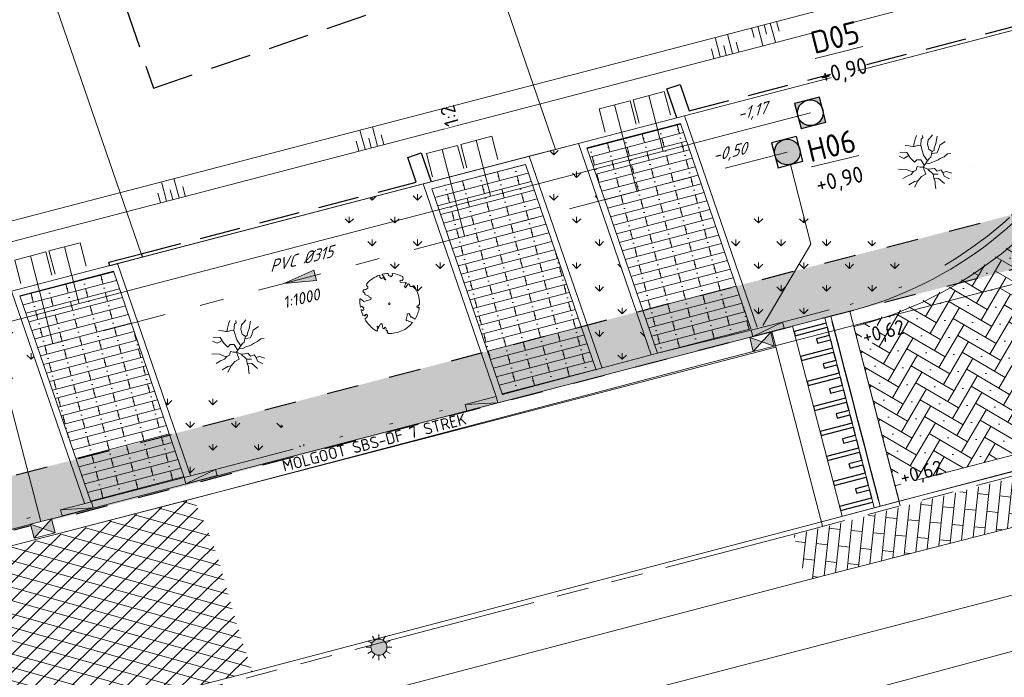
# Model space of a CAD drawing. Header units: metres. Extents: x 264570 to 266133, y 576109 to 577454.
# Tile 57 of 128: x 265513 to 265544, y 576734 to 576754. Entities that reach past the tile are written whole.
import ezdxf
from ezdxf.enums import TextEntityAlignment as Align

# ---------------------------------------------------------------- set-up
doc = ezdxf.new("R2010")
doc.units = ezdxf.units.M
doc.set_wipeout_variables(frame=1)
for name, pattern in [('B-WE-RI-HWA_HUISAANSLUITING_PVC_125-G', [10, 3.25, -0.75, 1.25, -0.75, 1.25, -0.75, 1.25, -0.75]), ('B-WE-RI-HWA_PVC_160-G', [10, 5.5, -4.5]), ('B-WE-RI-HWA_PVC_315-G', [10, 2, -1.125, 0.75, -1.125, 2, -1.125, 0.75, -1.125]), ('B-WE-VH-KANTOPSLUITING_TROTTOIRBAND_[AFMETING1]-G', [10, 5.75, -0.75, 1, -0.75, 1, -0.75]), ('B-WE-VH-KANTOPSLUITING_TROTTOIRBAND_RWS_[AFMETINGEN1]-G', [10, 2.5, -1.5, 0, -1.5, 0, -1.5, 0, -1.5, 0, -1.5]), ('DASHED', [19.05, 12.7, -6.35]), ('NLCS-HIDDEN', [4, 2, -2])]:
    doc.linetypes.add(name, pattern=pattern)
for name, color, linetype, lineweight in [('B-OI-RI-HWA_KOLK-S', 252, 'Continuous', 9), ('B-WE-GR-BOOM-S', 252, 'Continuous', 15), ('B-WE-GR-GRAS_BERMKRUIDENMENGSEL-A', 252, 'Continuous', 18), ('B-WE-GR-STRUIK-S', 252, 'Continuous', 18), ('B-WE-GW-TALUDARCERING_KORT-G', 252, 'Continuous', 15), ('B-WE-GW-TALUDARCERING_LANG-G', 252, 'Continuous', 15), ('B-WE-KG-GRENS_KADASTRAAL-G', 252, 'KG-KADASTRAAL', 18), ('B-WE-KL-ET_LS_OV_LICHTMAST-S', 252, 'Continuous', 15), ('B-WE-KL-TRACE-A', 252, 'Continuous', 13), ('B-WE-KL-TRACE-GD', 252, 'NLCS-HIDDEN', 25), ('B-WE-OG-TOPOGRAFIE-G', 252, 'Continuous', 15), ('B-WE-RI-DRAINAGE_AFDEKKAP-G', 252, 'Continuous', 18), ('B-WE-RI-DWA_HUISAANSLUITING_PVC_125-G', 252, 'B-WE-RI-DWA_HUISAANSLUITING_PVC_125-G', 18), ('B-WE-RI-DWA_PVC_250-G', 252, 'B-WE-RI-DWA_PVC_250-G', 18), ('B-WE-RI-HWA_HUISAANSLUITING_PVC_125-G', 252, 'B-WE-RI-HWA_HUISAANSLUITING_PVC_125-G', 18), ('B-WE-RI-HWA_PVC_160-G', 252, 'B-WE-RI-HWA_PVC_160-G', 18), ('B-WE-RI-HWA_PVC_315-G', 252, 'B-WE-RI-HWA_PVC_315-G', 18), ('B-WE-RI-HWA_RIOOLPUT_INSPECTIEPUT-G', 252, 'Continuous', 18), ('B-WE-RI-VWA_RIOOLPUT_INSPECTIEPUT-S', 252, 'Continuous', 13), ('B-WE-VH-KANTOPSLUITING_ELEMENT_VERLOOPBAND_11-22x25_19-22x16-G', 252, 'Continuous', 18), ('B-WE-VH-KANTOPSLUITING_INRITVERLOOPBAND_19-22X16-G', 252, 'B-WE-VH-KANTOPSLUITING_GAZONBAND_[AFMETINGEN1]-G', 18), ('B-WE-VH-KANTOPSLUITING_OPSLUITBAND_10X20-G', 252, 'B-WE-VH-KANTOPSLUITING_TALUDBAND-G', 18), ('B-WE-VH-KANTOPSLUITING_TROTTOIRBAND_[AFMETINGEN1]-G', 252, 'B-WE-VH-KANTOPSLUITING_TROTTOIRBAND_[AFMETING1]-G', 18), ('B-WE-VH-KANTOPSLUITING_TROTTOIRBAND_RWS_11-22X25-G', 252, 'B-WE-VH-KANTOPSLUITING_TROTTOIRBAND_RWS_[AFMETINGEN1]-G', 18), ('B-WE-VH-STRAATBAKSTEEN_DF_KEPER_ELZAS-A', 252, 'Continuous', 13), ('B-WE-VH-VERHARDING_ASFALT-A', 252, 'Continuous', 18), ('B-WE-VH-VERHARDING_BETONSTRAATSTEEN_DIKFORMAAT_HALF-A', 252, 'Continuous', 13), ('B-WE-VH-VERHARDING_STRAATBAKSTEEN_DIKFORMAAT_HALF-A', 252, 'Continuous', 13), ('B-XX-AL-BLAD-1A_5-5-PUTNUMMER-T35-500', 252, 'Continuous', 9), ('B-XX-AL-HOOGTELABEL-T18', 252, 'Continuous', 18), ('B-XX-AL-T25', 252, 'Continuous', 9), ('B-XX-RI-T25-200', 252, 'Continuous', 13), ('T-WE-GR-TOEKOMSTIG-G', 3, 'DASHED', 25)]:
    doc.layers.add(name, color=color, linetype=linetype, lineweight=lineweight)
doc.layers.add('X-XX-RI-T18-200', color=7, linetype='Continuous', lineweight=18, true_color=0x656565)
doc.styles.add('NLCS-ISO', font='NLCS-ISO.ttf')
doc.styles.add('NLCS-ISO Standaard', font='NLCS-ISO.ttf')
doc.styles.add('NLCS-ISO-ANNOTATIVE-T18', font='NLCS-ISO.ttf', dxfattribs={"oblique": 30, "height": 1.8})
doc.styles.add('NLCS-ISO-ANNOTATIVE-T25 BESTAAND', font='NLCS-ISO.ttf', dxfattribs={"height": 2.5})
doc.styles.add('NLCS-ISO-ANNOTATIVE-T25-BOB', font='NLCS-ISO.ttf', dxfattribs={"oblique": 30, "height": 2.5})
doc.styles.add('NLCS-ISO-ANNOTATIVE-T35', font='NLCS-ISO.ttf', dxfattribs={"height": 3.5})
doc.styles.add('NLCS-ISO-M250-T18', font='NLCS-ISO.ttf', dxfattribs={"height": 0.45})
doc.styles.get("Standard").update_dxf_attribs({"font": 'arial.ttf'})
doc.linetypes.add('B-WE-RI-DWA_HUISAANSLUITING_PVC_125-G', pattern='A,5.375,-1.75,["o",Standard,S=1,R=0,X=-0.35,Y=-0.35],-1.75,1.125', length=10)
doc.linetypes.add('B-WE-RI-DWA_PVC_250-G', pattern='A,6,-5.5,["O   O   O",NLCS-ISO,S=0.5,R=0,X=-2.5,Y=-0.2],-3.5,5', length=20)
doc.linetypes.add('B-WE-VH-KANTOPSLUITING_GAZONBAND_[AFMETINGEN1]-G', pattern='A,4,-3,[160,NLCS.shx,S=0.25,R=0,X=0,Y=0],-3', length=10)
doc.linetypes.add('B-WE-VH-KANTOPSLUITING_TALUDBAND-G', pattern='A,5,-2.5,[4,NLCS.shx,S=0.5,R=0,X=0,Y=0],-2.5', length=10)
doc.linetypes.add('KG-KADASTRAAL', pattern='A,5.5,-2,["K",Standard,S=1.8,R=0,X=0,Y=-0.9],-2,5.5,-2,[5,NLCS.shx,S=0.75,R=0,X=0,Y=0],-2', length=19)
pattern_1 = [(90, (214669.0599, 555914.2474), (-0.707106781, 0.707106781), [0.1875, -1.226713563]), (45, (214669.0599, 555914.2474), (-0.707106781, 0.707106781), [0.1875, -0.8125]), (135, (214669.0599, 555914.2474), (-0.707106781, -0.707106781), [0.1875, -0.8125])]

# ---------------------------------------------------------------- blocks, each defined once
blk = doc.blocks.new('BOOM-S')
blk.add_lwpolyline([(0.4, 4.34), (0.41, 4.35), (0.41, 4.36), (0.42, 4.37), (0.43, 4.38), (0.44, 4.38), (0.44, 4.39), (0.45, 4.4), (0.46, 4.41), (0.46, 4.42), (0.47, 4.43), (0.47, 4.44), (0.48, 4.46), (0.48, 4.48), (0.47, 4.5), (0.47, 4.53), (0.44, 4.64, -0.52938), (0.49, 4.7, -0.087139), (2.05, 4.26, -0.372341), (2.11, 4.12), (2.17, 3.8), (2.01, 3.64), (1.84, 3.67), (1.63, 3.52), (1.71, 3.32), (1.92, 3.25), (2.5, 3.38), (2.64, 3.31), (2.63, 3.18), (2.5, 3.1), (2.38, 2.71), (2.53, 2.46), (2.92, 3.09, -0.504641), (3.14, 2.89, 0.331948), (3.27, 2.69, 0.282008), (3.68, 2.77), (3.65, 2.75, -0.512156), (3.84, 2.75, -0.16076), (4.7, -0.05), (4.59, -0.16), (4.59, -0.27), (4.48, -0.29), (4.5, -0.4), (4.33, -0.35), (4.28, -0.48), (4.48, -0.61), (4.55, -0.66), (4.66, -0.55, -0.106371), (4, -2.41), (3.42, -2.03), (3.31, -2.1), (3.24, -1.79), (3.03, -1.54), (2.79, -1.55), (2.79, -1.83), (2.61, -2.47), (2.64, -2.59), (2.77, -2.61), (3.62, -2.93, -0.236298), (-0.21, -4.62, 0.159625), (-0.32, -4.4, 0.350802), (-0.29, -4.17, -0.504641), (-0.55, -4.05), (-0.49, -3.84), (-0.6, -3.65), (-0.74, -3.67), (-0.76, -3.82), (-0.87, -3.88), (-1, -3.79), (-1.11, -3.2), (-1.19, -3.12), (-1.4, -3.13), (-1.46, -3.38), (-1.55, -3.41), (-1.63, -3.62), (-1.85, -3.5, 0.733583), (-1.77, -3.66, -0.861625), (-1.72, -3.81, 0.279978), (-1.88, -4.05), (-1.88, -4.06, -0.827056), (-2.04, -4.23, -0.116774), (-3.83, -2.36), (-3.79, -2.35), (-3.76, -2.34), (-3.74, -2.33), (-3.72, -2.32), (-3.71, -2.31), (-3.7, -2.3), (-3.69, -2.29), (-3.47, -2.01), (-3.47, -2), (-3.47, -1.99), (-3.46, -1.99), (-3.46, -1.98), (-3.46, -1.97), (-3.45, -1.96), (-3.45, -1.95), (-3.44, -1.94), (-3.44, -1.92), (-3.43, -1.91), (-3.42, -1.9), (-3.42, -1.88), (-3.41, -1.87), (-3.4, -1.85), (-3.39, -1.84), (-3.39, -1.82), (-3.38, -1.81), (-3.38, -1.79), (-3.38, -1.78), (-3.38, -1.77), (-3.38, -1.76), (-3.38, -1.75), (-3.38, -1.74), (-3.39, -1.73), (-3.4, -1.73), (-3.4, -1.72), (-3.41, -1.72), (-3.42, -1.72), (-3.43, -1.72), (-3.44, -1.72), (-3.45, -1.72), (-3.46, -1.71), (-3.47, -1.71), (-3.48, -1.71), (-3.49, -1.7), (-3.5, -1.69), (-3.52, -1.68), (-3.53, -1.67), (-3.54, -1.67), (-3.55, -1.66), (-3.56, -1.65), (-3.58, -1.64), (-3.59, -1.62), (-3.6, -1.61), (-3.83, -1.87), (-3.84, -1.86), (-3.85, -1.84), (-3.86, -1.83), (-3.87, -1.81), (-3.88, -1.8), (-3.89, -1.79), (-3.91, -1.78), (-3.94, -1.77), (-3.98, -1.78), (-4.04, -1.79), (-4.11, -1.81, -0.040997), (-4.42, -0.95), (-4.26, -0.97), (-4.11, -1.07), (-4.04, -1), (-3.95, -0.85), (-4.03, -0.72), (-3.99, -0.52), (-4.17, -0.51), (-4.29, -0.39), (-4.51, -0.53, -0.05814), (-4.6, 0.76), (-4.47, 0.74), (-3.96, 0.34), (-3.74, 0.41), (-2.88, 0.64), (-2.81, 0.92), (-3.14, 1.05), (-3.19, 1.16), (-3.8, 1.46), (-3.81, 1.63), (-4.02, 1.8), (-4.1, 1.97), (-3.96, 2.19), (-3.65, 2.24), (-3.36, 2.43), (-3.36, 2.62), (-3.54, 2.83), (-3.49, 2.92), (-3.56, 3.05, -0.13428), (-1.53, 4.46, -0.541727), (-1.47, 4.41), (-1.48, 4.28), (-1.48, 4.21), (-1.47, 4.16), (-1.46, 4.12), (-1.44, 4.09), (-1.42, 4.07), (-1.39, 4.05), (-1.37, 4.03), (-1.35, 4.02), (-1.33, 4), (-1.32, 3.99), (-1.3, 3.97), (-1.29, 3.96), (-1.27, 3.95), (-1.26, 3.94), (-1.24, 3.94), (-1.23, 3.94), (-1.21, 3.94), (-1.19, 3.95), (-1.17, 3.96), (-1.15, 3.97), (-1.14, 3.98), (-1.12, 3.99), (-1.1, 4), (-1.08, 4), (-1.06, 4.01), (-1.04, 4.01), (-1.02, 4.01), (-1, 4.02), (-0.98, 4.02), (-0.97, 4.02), (-0.95, 4.03), (-0.94, 4.04), (-0.92, 4.05), (-0.91, 4.06), (-0.9, 4.08), (-0.89, 3.99), (-0.87, 3.96), (-0.77, 3.8), (-0.56, 3.68), (-0.85, 4.16), (-0.85, 4.17), (-0.85, 4.18), (-0.84, 4.2), (-0.84, 4.21), (-0.85, 4.23), (-0.85, 4.24), (-0.86, 4.25), (-0.88, 4.27), (-0.9, 4.28), (-0.92, 4.3), (-0.94, 4.32), (-0.97, 4.35), (-1, 4.38), (-1.03, 4.42), (-1.11, 4.52, -0.543104), (-1.08, 4.59, -0.046766), (-0.22, 4.72, -0.385168), (-0.17, 4.68), (-0.14, 4.5), (-0.13, 4.45), (-0.11, 4.41), (-0.1, 4.38), (-0.08, 4.37), (-0.06, 4.36), (-0.04, 4.36), (-0.03, 4.36), (-0.01, 4.36), (0.01, 4.35), (0.02, 4.35), (0.04, 4.34), (0.06, 4.34), (0.07, 4.33), (0.09, 4.32), (0.1, 4.32), (0.11, 4.31), (0.13, 4.3), (0.14, 4.3), (0.15, 4.29), (0.17, 4.28), (0.18, 4.28), (0.19, 4.27), (0.19, 4.26), (0.2, 4.25), (0.21, 4.24), (0.21, 4.23), (0.22, 4.23), (0.22, 4.22), (0.23, 4.21), (0.23, 4.21), (0.24, 4.2), (0.25, 4.2), (0.26, 4.2), (0.27, 4.21), (0.28, 4.21), (0.29, 4.22), (0.3, 4.22), (0.31, 4.23), (0.32, 4.24), (0.33, 4.26), (0.34, 4.27), (0.35, 4.28), (0.36, 4.3), (0.37, 4.31), (0.38, 4.32), (0.39, 4.33)], format="xyb", close=True)
blk.add_circle((0, 0), 0.138)
blk = doc.blocks.new('N-SKL-ET_LS_OV_LICHTMAST_TYPE6-SO')
h = blk.add_hatch(color=255)
h.dxf.hatch_style = 1
h.paths.add_polyline_path([(-1.25, 0, 1), (1.25, 0, 1)])
at = {"flags": 128}
for points in [[(-0.62, 1.08), (-1, 1.73)], [(0, 1.25), (0, 2)], [(0.62, 1.08), (1, 1.73)], [(-1.25, 0), (-2, 0)], [(-1.08, 0.62), (-1.73, 1)], [(1.08, 0.62), (1.73, 1)], [(2, 0), (1.25, 0)], [(-1.73, -1), (-1.08, -0.62)], [(-1, -1.73), (-0.62, -1.08)], [(0, -2), (0, -1.25)], [(1, -1.73), (0.62, -1.08)], [(1.73, -1), (1.08, -0.62)]]:
    blk.add_lwpolyline(points, dxfattribs=at)
blk.add_circle((0, 0), 1.25)
at = {"lineweight": 30, "flags": 104}
blk.add_attdef('01', text='', height=1.8, dxfattribs=at).set_placement((2.71, 1.09), align=Align.TOP_LEFT)
blk = doc.blocks.new('N-SRI-PUT_HWA-SO')
h = blk.add_hatch(color=256)
h.dxf.hatch_style = 1
h.paths.add_polyline_path([(-2, 0, 1), (2, 0, 1)])
at = {"lineweight": -3, "flags": 128}
blk.add_lwpolyline([(-2, -2), (2, -2), (2, 2), (-2, 2)], close=True, dxfattribs=at)
at = {"lineweight": -3}
blk.add_circle((0, 0), 2, dxfattribs=at)
blk = doc.blocks.new('N-SRI-PUT_SWA-SO')
h = blk.add_hatch(color=256)
h.paths.add_polyline_path([(-2, 2), (0, 2, 0.41155), (-2, 0.02)])
h.paths.add_polyline_path([(-2, -0.02, 0.408866), (-0.02, -2), (-2, -2)])
h.paths.add_polyline_path([(2, -0.02), (2, -2), (0.02, -2, 0.408866)])
h = blk.add_hatch(color=256)
h.paths.add_polyline_path([(0, 2, -0.41155), (2, 0.02), (2, 2)])
h.paths.add_polyline_path([(2, -0.02, -0.408866), (0.02, -2), (2, -2)])
h.paths.add_polyline_path([(-0.02, -2, -0.408866), (-2, -0.02), (-2, -2)])
at = {"flags": 128}
blk.add_lwpolyline([(-2, 2), (2, 2), (2, -2), (-2, -2)], close=True, dxfattribs=at)
at = {"lineweight": -3, "flags": 128}
blk.add_lwpolyline([(2, -2), (2, 2), (-2, 2), (-2, -2)], close=True, dxfattribs=at)
at = {"lineweight": -3}
blk.add_circle((0, 0), 2, dxfattribs=at)
blk = doc.blocks.new('*U43')
at = {"ltscale": 0.5}
blk.add_hatch(color=256, dxfattribs=at).paths.add_polyline_path([(-3.33, 0), (1.67, 0.83), (1.67, -0.83)])
blk.add_lwpolyline([(-3.33, 0), (1.67, 0.83), (1.67, -0.83)], close=True)
blk = doc.blocks.new('*U37')
for p, q in [((0.5, 0), (0, 0.1)), ((0, 0), (0, 0.1)), ((0, 0.1), (0.5, 0.1)), ((0.5, 0), (0, 0)), ((0.5, 0.1), (0.5, 0))]:
    blk.add_line(p, q)
blk = doc.blocks.new('*U38')
for p, q in [((-0.5, 0), (0, 0.1)), ((0, 0.1), (-0.5, 0.1)), ((-0.5, 0.1), (-0.5, 0)), ((-0.5, 0), (0, 0)), ((0, 0), (0, 0.1))]:
    blk.add_line(p, q)
blk = doc.blocks.new('STRUIK')
for p, q in [((-1.91, 2.66), (-1.76, 3.22)), ((-1.76, 3.22), (-1.64, 3.83)), ((-1.64, 3.83), (-1.4, 4.39)), ((-0.77, 2.86), (-0.7, 3.84)), ((-0.7, 3.84), (-0.45, 4.05)), ((-0.45, 4.05), (-0.5, 4.42)), ((0.27, 3.05), (0.38, 3.72)), ((0.38, 3.72), (0.7, 4.06)), ((0.7, 4.06), (1.09, 4.53)), ((1.6, 3.15), (1.34, 2.42)), ((1.6, 3.15), (1.79, 4.31)), ((3.03, 3.49), (2.22, 2.9)), ((-2.92, 1.75), (-4.01, 1.83)), ((-2.58, 2.82), (-3.17, 2.86)), ((-2.34, 0.88), (-2.92, 1.75)), ((-1.91, 2.66), (-2.58, 2.82)), ((-1.11, 2.93), (-1.91, 2.66)), ((-1.11, 2.93), (-0.77, 2.86)), ((-0.32, 1.38), (-0.77, 2.86)), ((0.48, 2.3), (0.27, 3.05)), ((1.03, 1.9), (0.48, 2.3)), ((1.03, 1.9), (0.86, 1.36)), ((1.37, 1.66), (0.93, 1.58)), ((1.3, 2.07), (1.03, 1.9)), ((1.34, 2.42), (1.3, 2.07)), ((1.76, 1.72), (1.37, 1.66)), ((1.98, 2.18), (1.76, 1.72)), ((2.22, 2.9), (1.98, 2.18)), ((3.38, 1.56), (2.9, 1.12)), ((3.94, 1.6), (3.38, 1.56)), ((-3.38, 0.86), (-4.13, 1.18)), ((-2.63, 1.31), (-3.38, 0.86)), ((-1.75, 0.28), (-2.34, 0.88)), ((-1.39, 0.65), (-1.75, 0.28)), ((-0.74, 0.65), (-1.39, 0.65)), ((-0.19, -0.25), (-0.74, 0.65)), ((-0.38, -0.51), (0, 0)), ((0.31, 0.49), (-0.32, 1.38)), ((0.08, 0.22), (0, 0)), ((0.59, 0.05), (0, 0)), ((0.31, 0.49), (0.08, 0.22)), ((0.53, 0.85), (0.31, 0.49)), ((0.81, 1.06), (0.53, 0.85)), ((1.05, 0.29), (0.59, 0.05)), ((0.86, 1.36), (0.81, 1.06)), ((1.6, 0.45), (1.05, 0.29)), ((1.94, 0.64), (1.6, 0.45)), ((2.28, 0.83), (1.94, 0.64)), ((2.56, 0.98), (2.28, 0.83)), ((2.9, 1.12), (2.56, 0.98)), ((-3.02, -0.85), (-4.2, -0.8)), ((-2.29, -1.14), (-3.02, -0.85)), ((-1.88, -1.2), (-2.29, -1.14)), ((-1.88, -1.2), (-2.25, -1.63)), ((-1.48, -0.98), (-1.88, -1.2)), ((-1.31, -0.41), (-1.48, -0.98)), ((-0.85, -0.52), (-1.31, -0.41)), ((-0.38, -0.51), (-0.85, -0.52)), ((-0.38, -0.51), (0.36, -0.82)), ((-0.38, -0.51), (0.05, -1.59)), ((0.36, -0.82), (0.87, -0.77)), ((0.36, -0.82), (1.15, -1.59)), ((0.87, -0.77), (1.36, -0.7)), ((1.36, -0.7), (1.78, -1.14)), ((1.78, -1.14), (2.37, -0.92)), ((2.37, -0.92), (2.69, -1.34)), ((2.69, -1.34), (3.22, -1.19)), ((2.69, -1.34), (2.86, -1.9)), ((3.22, -1.19), (4.05, -1.43)), ((-2.87, -1.89), (-3.54, -2.27)), ((-2.25, -1.63), (-2.87, -1.89)), ((-1.74, -2.76), (-2.63, -3.28)), ((-1.19, -2.66), (-1.74, -2.76)), ((-1.19, -2.66), (-1.74, -3.65)), ((-0.63, -1.97), (-1.19, -2.66)), ((0.05, -1.59), (-0.63, -1.97)), ((1.15, -1.59), (1.26, -2.22)), ((1.15, -1.59), (1.95, -1.62)), ((1.26, -2.22), (2, -2.29)), ((1.26, -2.22), (1.49, -2.8)), ((1.49, -2.8), (1.46, -3.18)), ((2, -2.29), (2.91, -3.04)), ((2.86, -1.9), (3.7, -2.33)), ((1.46, -3.18), (1.58, -3.89))]:
    blk.add_line(p, q)
at = {"lineweight": 30, "flags": 104}
blk.add_attdef('01', text='', height=1.8, dxfattribs=at).set_placement((3.6, 4.56), align=Align.TOP_LEFT)
blk = doc.blocks.new('*U42')
blk.add_wipeout([(-1.125, 0.75), (1.125, 0.75), (1.125, -0.75), (-1.125, -0.75)])
h = blk.add_hatch(color=256)
h.dxf.hatch_style = 1
h.paths.add_polyline_path([(0, 0), (-1.125, 0.75), (-1.125, -0.75)])
h.paths.add_polyline_path([(1.125, -0.75), (1.125, 0.75), (0, 0)])
for p, q in [((-1.125, -0.75), (1.125, 0.75)), ((1.125, -0.75), (-1.125, 0.75))]:
    blk.add_line(p, q)
at = {"flags": 128}
blk.add_lwpolyline([(-1.125, -0.75), (1.125, -0.75), (1.125, 0.75), (-1.125, 0.75)], close=True, dxfattribs=at)

msp = doc.modelspace()

# ---------------------------------------------------------------- hatches: boundary and pattern name
at = {"layer": 'B-WE-GR-GRAS_BERMKRUIDENMENGSEL-A'}
h = msp.add_hatch(dxfattribs=at)
h.set_pattern_fill('AGR-KRUIDEN', color=256, scale=0.5, pattern_type=2)
h.set_pattern_definition(pattern_1)
h.paths.add_polyline_path([(265531.335, 576743.221), (265532.862, 576743.63), (265530.603, 576750.21), (265529.072, 576749.81)])
h = msp.add_hatch(dxfattribs=at)
h.set_pattern_fill('AGR-KRUIDEN', color=256, scale=0.5, pattern_type=2)
h.set_pattern_definition(pattern_1)
edge = h.paths.add_edge_path()
edge.add_arc((265536.931, 576743.426), 4.674, 58.3934, 113.6443, ccw=False)
edge.add_arc((265554.576, 576772.1), 28.993, 238.3934, 243.2555)
edge.add_arc((265536.024, 576756.645), 11.8, 284.5051, 297.808, ccw=False)
edge.add_line((265538.979, 576745.221), (265536.16, 576744.494))
edge.add_line((265536.16, 576744.494), (265535.057, 576747.708))
h = msp.add_hatch(dxfattribs=at)
h.set_pattern_fill('AGR-KRUIDEN', color=256, scale=0.5, pattern_type=2)
h.set_pattern_definition(pattern_1)
edge = h.paths.add_edge_path()
edge.add_arc((265514.799, 576750.212), 7.521, 226.6635, 252.3096)
edge.add_arc((265511.499, 576739.867), 3.338, 39.0636, 72.3096, ccw=False)
edge.add_arc((265510.736, 576739.247), 4.321, 33.8627, 39.0636, ccw=False)
edge.add_line((265514.324, 576741.655), (265512.966, 576745.61))
edge.add_line((265512.966, 576745.61), (265509.637, 576744.742))
h = msp.add_hatch(dxfattribs=at)
h.set_pattern_fill('AGR-KRUIDEN', color=256, scale=0.5, pattern_type=2)
h.set_pattern_definition(pattern_1)
edge = h.paths.add_edge_path()
edge.add_arc((265518.697, 576739.762), 2.872, 53.4254, 111.3774, ccw=False)
edge.add_arc((265526.262, 576749.958), 9.824, 233.4254, 247.2723)
edge.add_line((265522.467, 576740.897), (265518.53, 576739.874))
edge.add_line((265518.53, 576739.874), (265517.65, 576742.437))
at = {"layer": 'B-WE-KL-TRACE-A'}
h = msp.add_hatch(dxfattribs=at)
h.set_pattern_fill('DOTS', color=256, scale=0.5)
h.set_pattern_definition([(0, (265713.50372, 576754.34745), (0.079375, 0.15875), [0, -0.15875])])
h.paths.add_polyline_path([(265257.497, 576901.576), (265280.092, 576836.285), (265298.31, 576783.268), (265291.791, 576781.392), (265239.384, 576934.357), (265222.655, 576983.209), (265230.7, 576979.939), (265245.297, 576937.421), (265245.427, 576937.04)])
h.paths.add_polyline_path([(265223.141, 576984.793), (265219.917, 576993.606), (265211.971, 577028.584), (265210.547, 577042.097), (265222.786, 577002.989), (265229.989, 576982.009)])
h.paths.add_polyline_path([(265207.488, 577055.376), (265208.876, 577042.208), (265202.774, 577069.069)])
h.paths.add_polyline_path([(265194.59, 577097.909), (265209.11, 577055.736), (265209.669, 577050.426), (265224.354, 577003.504), (265246.856, 576937.963), (265259.058, 576902.111), (265281.655, 576836.813), (265331.28, 576692.401), (265402.247, 576711.023), (265417.831, 576715.057), (265434.246, 576719.393), (265450.777, 576723.65), (265466.98, 576727.876), (265483.558, 576732.243), (265517.748, 576741.103), (265533.987, 576745.376), (265551.26, 576749.845), (265566.674, 576753.911), (265582.241, 576757.871), (265589.311, 576759.685), (265591.043, 576760.329), (265486.412, 577064.17), (265488.303, 577064.821), (265593.602, 576759.04), (265591.727, 576758.343), (265591.58, 576758.769), (265589.803, 576758.108), (265582.65, 576756.272), (265567.088, 576752.314), (265551.677, 576748.248), (265534.403, 576743.779), (265518.165, 576739.506), (265483.975, 576730.646), (265467.398, 576726.28), (265451.191, 576722.053), (265434.662, 576717.796), (265418.248, 576713.46), (265402.664, 576709.426), (265330.216, 576690.416), (265298.846, 576781.706), (265290.739, 576779.372), (265237.824, 576933.823), (265212.508, 577007.744), (265210.34, 577028.314), (265197.8, 577083.516), (265193.03, 577097.371)])
at = {"layer": 'B-WE-VH-STRAATBAKSTEEN_DF_KEPER_ELZAS-A'}
h = msp.add_hatch(dxfattribs=at)
h.set_pattern_fill('AVH-SBS_DIKFORMAAT_KEPER', color=256, scale=28, angle=40.681, pattern_type=2)
h.set_pattern_definition([(59.70339913, (70383.4148, 116926.50953), (-0.13869792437, 0.52855728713), [1.5456, -0.7728]), (329.70339913, (70382.4139, 116927.09432), (-0.13869792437, 0.52855728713), [1.5456, -0.7728]), (59.70339913, (70383.7353, 116927.44107), (-0.13869792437, 0.52855728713), [0, -2.3184]), (59.70339913, (70383.01182, 116926.96874), (-0.13869792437, 0.52855728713), [0, -2.3184])])
edge = h.paths.add_edge_path()
edge.add_arc((265564.733, 576764.348), 12.8, 247.2003, 288.1303, ccw=False)
edge.add_arc((265564.64, 576763.998), 12.441, 204.0702, 246.9742, ccw=False)
edge.add_line((265553.28, 576758.923), (265548.507, 576757.284))
edge.add_arc((265536.024, 576756.645), 12.5, -75.4949, 2.9304, ccw=False)
edge.add_line((265539.155, 576744.544), (265540.47, 576739.567))
edge.add_line((265540.47, 576739.567), (265569.973, 576747.233))
edge.add_line((265569.973, 576747.233), (265569.975, 576747.234))
edge.add_line((265569.975, 576747.234), (265568.717, 576752.183))
at = {"layer": 'B-WE-VH-VERHARDING_ASFALT-A'}
h = msp.add_hatch(dxfattribs=at)
h.set_pattern_fill('AVH-ASFALT', color=256, scale=2, angle=355.4396, style=0, pattern_type=2)
h.set_pattern_definition([(344.39299257, (53091.7779, 115408.78747), (0.10761504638, 0.385251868), []), (44.39299257, (53091.7779, 115408.78747), (-0.27983038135, 0.285823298), [])])
edge = h.paths.add_edge_path()
edge.add_line((265516.625, 576732.792), (265520.46, 576733.776))
edge.add_arc((265555.429, 576746.1), 37.077, 194.8697, 199.4139, ccw=False)
edge.add_arc((265506.67, 576733.154), 13.372, 14.8697, 26.5899)
edge.add_line((265518.627, 576739.139), (265506.835, 576736.024))
edge.add_arc((265519.086, 576738.194), 12.441, 190.0428, 201.7325)
edge.add_arc((265516.004, 576736.965), 9.123, 201.7325, 208.682)
edge.add_arc((265497.236, 576726.698), 12.269, 19.322, 28.682, ccw=False)
edge.add_line((265508.814, 576730.757), (265516.625, 576732.792))
at = {"layer": 'B-WE-VH-VERHARDING_BETONSTRAATSTEEN_DIKFORMAAT_HALF-A'}
h = msp.add_hatch(dxfattribs=at)
h.set_pattern_fill('AVH-BSS_DIKFORMAAT_HALFST', color=256, scale=25, angle=354, pattern_type=2)
h.set_pattern_definition([(354, (17846.70104, 131.3533), (1.08342364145, 0.40647812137), [0.345, -0.345]), (84, (17846.70104, 131.3533), (-0.3431100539, 0.03606231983), [])])
h.paths.add_polyline_path([(265537.306, 576738.024), (265537.672, 576736.607), (265574.352, 576746.137), (265573.97, 576747.582)])
at = {"layer": 'B-WE-VH-VERHARDING_STRAATBAKSTEEN_DIKFORMAAT_HALF-A'}
h = msp.add_hatch(dxfattribs=at)
h.set_pattern_fill('AVH-SBS_DIKFORMAAT_HALFST', color=256, scale=28, angle=175.591, pattern_type=2)
h.set_pattern_definition([(194.61339913, (70383.56836, 116939.12267), (0.07064278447, -0.2709420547), []), (284.61339913, (70382.4846, 116938.8401), (1.0837682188, 0.282571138), [0.28, -0.28]), (284.61339913, (70383.0971, 116938.7104), (1.0837682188, 0.282571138), [0.28, -0.28]), (194.61339913, (70383.0618, 116938.8459), (0.14128556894, -0.5418841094), [0, -0.56, 0, 0, 0]), (194.61339913, (70383.13244, 116938.575), (0.14128556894, -0.5418841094), [0, -0.56, 0, 0, 0])])
h.paths.add_polyline_path([(265533.056, 576743.681), (265535.978, 576744.399), (265533.773, 576750.83), (265530.862, 576750.071)])
h = msp.add_hatch(dxfattribs=at)
h.set_pattern_fill('AVH-SBS_DIKFORMAAT_HALFST', color=256, scale=28, angle=175.591, pattern_type=2)
h.set_pattern_definition([(194.61339913, (70389.89777, 116940.77349), (0.07064278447, -0.2709420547), []), (284.61339913, (70388.814, 116940.4909), (1.0837682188, 0.282571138), [0.28, -0.28]), (284.61339913, (70389.4265, 116940.3613), (1.0837682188, 0.282571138), [0.28, -0.28]), (194.61339913, (70389.3912, 116940.49673), (0.14128556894, -0.5418841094), [0, -0.56, 0, 0, 0]), (194.61339913, (70389.46185, 116940.2258), (0.14128556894, -0.5418841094), [0, -0.56, 0, 0, 0])])
h.paths.add_polyline_path([(265528.234, 576742.398), (265531.143, 576743.163), (265528.943, 576749.57), (265526.032, 576748.811)])
h = msp.add_hatch(dxfattribs=at)
h.set_pattern_fill('AVH-SBS_DIKFORMAAT_HALFST', color=256, scale=28, angle=175.591, pattern_type=2)
h.set_pattern_definition([(194.61339913, (70391.64701, 116941.22972), (0.07064278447, -0.2709420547), []), (284.61339913, (70390.5632, 116940.9471), (1.0837682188, 0.282571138), [0.28, -0.28]), (284.61339913, (70391.1758, 116940.8175), (1.0837682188, 0.282571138), [0.28, -0.28]), (194.61339913, (70391.14045, 116940.95296), (0.14128556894, -0.5418841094), [0, -0.56, 0, 0, 0]), (194.61339913, (70391.2111, 116940.682), (0.14128556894, -0.5418841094), [0, -0.56, 0, 0, 0])])
h.paths.add_polyline_path([(265515.423, 576739.069), (265518.336, 576739.824), (265516.136, 576746.23), (265513.225, 576745.471)])

# ---------------------------------------------------------------- linework, layer by layer
at = {"layer": 'B-WE-GW-TALUDARCERING_KORT-G', "flags": 128}
for points in [[(265535.99, 576753.806), (265536.068, 576753.506)], [(265536.377, 576753.907), (265536.455, 576753.607)], [(265536.764, 576754.008), (265536.842, 576753.708)], [(265535.201, 576752.959), (265535.123, 576753.259)], [(265535.588, 576753.06), (265535.51, 576753.36)], [(265534.814, 576752.858), (265534.736, 576753.158)], [(265524.542, 576750.179), (265524.463, 576750.479)], [(265523.768, 576749.977), (265523.689, 576750.277)], [(265524.155, 576750.078), (265524.076, 576750.378)], [(265517.594, 576748.367), (265517.516, 576748.667)], [(265517.981, 576748.468), (265517.903, 576748.768)], [(265518.368, 576748.569), (265518.29, 576748.869)]]:
    msp.add_lwpolyline(points, dxfattribs=at)
at = {"layer": 'B-WE-GW-TALUDARCERING_LANG-G', "flags": 128}
for points in [[(265536.183, 576753.856), (265536.34, 576753.256)], [(265536.57, 576753.957), (265536.727, 576753.357)], [(265535.007, 576752.909), (265534.851, 576753.509)], [(265535.394, 576753.01), (265535.238, 576753.61)], [(265524.348, 576750.129), (265524.192, 576750.729)], [(265523.961, 576750.028), (265523.805, 576750.628)], [(265517.788, 576748.418), (265517.631, 576749.017)], [(265518.175, 576748.518), (265518.018, 576749.118)]]:
    msp.add_lwpolyline(points, dxfattribs=at)
at = {"layer": 'B-WE-KG-GRENS_KADASTRAAL-G', "ltscale": 0.5}
for p, q in [((265519.581, 576780.048), (265529.892, 576750.024)), ((265507.049, 576775.745), (265516.998, 576746.775)), ((265545.37, 576754.061), (265533.657, 576751.006)), ((265533.657, 576751.006), (265529.892, 576750.024)), ((265529.892, 576750.024), (265526.017, 576749.014)), ((265526.017, 576749.014), (265517.034, 576746.671)), ((265517.034, 576746.671), (265516.02, 576746.406))]:
    msp.add_line(p, q, dxfattribs=at)
at = {"layer": 'B-WE-KL-TRACE-GD', "ltscale": 0.5, "flags": 128}
msp.add_lwpolyline([(265194.59, 577097.909), (265209.11, 577055.736), (265209.669, 577050.426), (265224.354, 577003.504), (265246.856, 576937.963), (265259.058, 576902.111), (265281.655, 576836.813), (265331.28, 576692.401), (265402.247, 576711.023), (265417.831, 576715.057), (265434.246, 576719.393), (265450.777, 576723.65), (265466.98, 576727.876), (265483.558, 576732.243), (265517.748, 576741.103), (265533.987, 576745.376), (265551.26, 576749.845), (265566.674, 576753.911), (265582.241, 576757.871), (265589.311, 576759.685), (265591.043, 576760.329), (265486.412, 577064.17), (265488.303, 577064.821), (265593.602, 576759.04), (265591.727, 576758.343), (265591.58, 576758.769), (265589.803, 576758.108), (265582.65, 576756.272), (265567.088, 576752.314), (265551.677, 576748.248), (265534.403, 576743.779), (265518.165, 576739.506), (265483.975, 576730.646), (265467.398, 576726.28), (265451.191, 576722.053), (265434.662, 576717.796), (265418.248, 576713.46), (265402.664, 576709.426), (265330.216, 576690.416), (265298.846, 576781.706), (265290.739, 576779.372), (265237.824, 576933.823), (265212.508, 577007.744), (265210.34, 577028.314), (265197.8, 577083.516), (265193.03, 577097.371)], close=True, dxfattribs=at)
at = {"layer": 'B-WE-OG-TOPOGRAFIE-G'}
msp.add_line((265539.155, 576744.544), (265540.576, 576739.077), dxfattribs=at)
at = {"layer": 'B-WE-OG-TOPOGRAFIE-G', "flags": 128}
for points in [[(265534.277, 576786.362), (265545.37, 576754.061), (265533.902, 576751.07)], [(265529.072, 576749.81), (265530.603, 576750.21)], [(265529.072, 576749.81), (265530.603, 576750.21)], [(265536.62, 576744.359), (265539.04, 576744.988)], [(265540.576, 576739.077), (265539.04, 576744.988)], [(265539.04, 576744.988), (265540.613, 576738.932)], [(265536.62, 576744.359), (265538.456, 576744.836)], [(265539.797, 576738.875), (265538.262, 576744.785)], [(265539.992, 576738.926), (265538.456, 576744.836)], [(265493.909, 576733.245), (265536.391, 576744.299)], [(265536.62, 576744.359), (265538.194, 576738.303)], [(265538.803, 576738.607), (265537.265, 576744.526)], [(265494.034, 576732.766), (265536.746, 576743.875)], [(265539.745, 576739.077), (265539.797, 576738.875)], [(265539.949, 576739.092), (265539.992, 576738.926)]]:
    msp.add_lwpolyline(points, dxfattribs=at)
at = {"layer": 'B-WE-OG-TOPOGRAFIE-G'}
for points in [[(265467.512, 576725.845), (265484.089, 576730.211), (265518.279, 576739.071), (265534.517, 576743.344), (265551.791, 576747.813), (265567.201, 576751.878), (265582.761, 576755.836), (265589.937, 576757.678), (265590.067, 576757.726), (265593.438, 576758.979), (265593.753, 576759.096), (265593.753, 576759.096, 0.34434), (265596.185, 576764.51), (265596.185, 576764.51), (265601.726, 576747.982)], [(265466.016, 576717.82), (265483.95, 576722.614), (265503.991, 576727.837), (265503.991, 576727.837), (265520.435, 576732.082), (265520.435, 576732.082), (265538.253, 576736.759), (265557.09, 576741.584), (265557.09, 576741.584), (265574.034, 576746.055), (265593.183, 576750.986), (265593.183, 576750.986, 0.195643), (265595.697, 576746.692), (265595.697, 576746.692), (265590.304, 576745.677), (265590.304, 576745.677), (265589.135, 576745.602), (265589.135, 576745.602), (265586.44, 576747.167), (265422.247, 576704.446)]]:
    msp.add_lwpolyline(points, format="xyb", dxfattribs=at)
for points in [[(265349.44, 576689.183), (265349.44, 576689.183), (265351.856, 576689.823), (265367.272, 576693.991), (265382.625, 576697.953), (265398.729, 576702.158), (265415.851, 576706.603), (265432.069, 576710.828), (265447.506, 576714.788), (265465.315, 576719.486), (265503.392, 576729.393), (265520.031, 576733.663), (265537.768, 576738.335), (265556.507, 576743.289), (265573.448, 576747.602), (265590.669, 576752.063), (265592.801, 576752.633)], [(265599.571, 576750.607), (265597.23, 576752.105), (265597.012, 576752.192), (265596.79, 576752.268), (265596.565, 576752.334), (265596.337, 576752.39), (265595.991, 576752.453), (265595.606, 576752.496), (265595.536, 576752.486), (265592.801, 576752.633), (265590.669, 576752.063), (265573.448, 576747.602), (265556.507, 576743.289), (265537.768, 576738.335), (265520.031, 576733.663), (265503.392, 576729.393), (265465.315, 576719.486), (265447.506, 576714.788), (265432.069, 576710.828), (265415.851, 576706.603), (265398.729, 576702.158), (265382.625, 576697.953), (265367.272, 576693.991), (265351.856, 576689.823)], [(265593.183, 576750.986), (265574.034, 576746.055), (265557.09, 576741.584), (265538.253, 576736.759), (265520.435, 576732.082), (265503.991, 576727.837), (265483.95, 576722.614), (265466.016, 576717.82), (265448.094, 576713.251), (265432.602, 576709.164), (265416.288, 576704.938), (265399.362, 576700.612), (265383.146, 576696.272), (265367.913, 576692.277), (265352.165, 576688.21)], [(265533.056, 576743.681), (265530.862, 576750.071), (265533.773, 576750.83), (265535.966, 576744.444)], [(265528.24, 576742.384), (265526.038, 576748.797), (265528.949, 576749.556), (265531.149, 576743.149)], [(265422.247, 576704.446), (265586.44, 576747.167), (265589.135, 576745.602), (265589.135, 576745.602), (265545.157, 576734.691), (265545.157, 576734.691), (265485.211, 576718.533), (265480.018, 576716.884)], [(265540.472, 576739.567), (265569.973, 576747.233)], [(265540.576, 576739.077), (265570.099, 576746.749)], [(265515.428, 576739.055), (265513.225, 576745.471), (265516.136, 576746.23), (265518.339, 576739.811)], [(265341.419, 576681.787), (265422.603, 576702.827), (265426.004, 576703.367), (265429.162, 576704.16), (265432.669, 576705.448), (265436.985, 576706.705), (265444.429, 576708.086), (265450.715, 576709.074), (265454.19, 576709.94), (265461.665, 576711.849), (265465.349, 576713.067), (265470.435, 576714.821), (265473.873, 576715.897), (265480.018, 576716.884), (265485.211, 576718.533), (265545.157, 576734.691), (265589.135, 576745.602), (265590.304, 576745.677), (265593.886, 576743.552), (265596.448, 576738.415), (265598.846, 576731.469), (265601.39, 576723.752)], [(265540.576, 576739.077), (265538.159, 576738.436)]]:
    msp.add_lwpolyline(points, dxfattribs=at)
at = {"layer": 'B-WE-OG-TOPOGRAFIE-G', "lineweight": -3, "flags": 128}
for points in [[(265538.305, 576744.619), (265537.308, 576744.36), (265537.343, 576744.225), (265538.339, 576744.489), (265538.406, 576744.23), (265538.007, 576744.126), (265538.041, 576743.996), (265538.44, 576744.1), (265538.507, 576743.84), (265537.51, 576743.581), (265537.544, 576743.452), (265538.541, 576743.711), (265538.608, 576743.451), (265538.21, 576743.348), (265538.243, 576743.218), (265538.642, 576743.322), (265538.709, 576743.062), (265537.712, 576742.803), (265537.746, 576742.674), (265538.743, 576742.933), (265538.81, 576742.673), (265538.412, 576742.57), (265538.445, 576742.44), (265538.844, 576742.544), (265538.912, 576742.284), (265537.915, 576742.025), (265537.948, 576741.895), (265538.945, 576742.154), (265539.013, 576741.895), (265538.614, 576741.791), (265538.648, 576741.662), (265539.046, 576741.765), (265539.114, 576741.506), (265538.117, 576741.247), (265538.151, 576741.117), (265539.148, 576741.376), (265539.215, 576741.117), (265538.816, 576741.013), (265538.85, 576740.884), (265539.249, 576740.987), (265539.316, 576740.728), (265538.319, 576740.469), (265538.353, 576740.339), (265539.35, 576740.598), (265539.417, 576740.339), (265539.018, 576740.235), (265539.052, 576740.105), (265539.451, 576740.209), (265539.518, 576739.95), (265538.521, 576739.691), (265538.555, 576739.561), (265539.552, 576739.82), (265539.619, 576739.561), (265539.221, 576739.457), (265539.254, 576739.327), (265539.653, 576739.431), (265539.72, 576739.172), (265538.724, 576738.913), (265538.757, 576738.783), (265539.754, 576739.042)], [(265539.949, 576739.092), (265539.713, 576740), (265539.511, 576740.778), (265539.308, 576741.557), (265539.106, 576742.335), (265538.904, 576743.113), (265538.702, 576743.891), (265538.499, 576744.669)]]:
    msp.add_lwpolyline(points, dxfattribs=at)
at = {"layer": 'B-WE-RI-DRAINAGE_AFDEKKAP-G', "flags": 128}
for points in [[(265533.46, 576751.097), (265533.271, 576751.823), (265532.303, 576751.571), (265532.492, 576750.845)], [(265532.397, 576750.814), (265532.208, 576751.54), (265531.241, 576751.288), (265531.43, 576750.562)], [(265528.095, 576749.708), (265527.906, 576750.434), (265526.938, 576750.182), (265527.127, 576749.456)], [(265527.032, 576749.425), (265526.843, 576750.151), (265525.875, 576749.899), (265526.065, 576749.173)], [(265515.284, 576746.392), (265515.095, 576747.118), (265514.127, 576746.865), (265514.317, 576746.139)], [(265514.222, 576746.109), (265514.032, 576746.835), (265513.065, 576746.582), (265513.254, 576745.856)]]:
    msp.add_lwpolyline(points, dxfattribs=at)
at = {"layer": 'B-WE-RI-DWA_HUISAANSLUITING_PVC_125-G', "flags": 128}
for points in [[(265532.787, 576751.697), (265533.236, 576749.962)], [(265527.271, 576750.892), (265527.271, 576750.891)], [(265527.422, 576750.308), (265527.866, 576748.592)], [(265514.611, 576746.991), (265515.061, 576745.251)]]:
    msp.add_lwpolyline(points, dxfattribs=at)
at = {"layer": 'B-WE-RI-DWA_PVC_250-G', "flags": 128}
msp.add_lwpolyline([(265537.816, 576751.164), (265477.515, 576735.436)], dxfattribs=at)
at = {"layer": 'B-WE-RI-HWA_HUISAANSLUITING_PVC_125-G', "flags": 128}
for points in [[(265531.724, 576751.414), (265532.425, 576748.707)], [(265526.359, 576750.025), (265527.056, 576747.334)], [(265513.549, 576746.708), (265514.253, 576743.988)]]:
    msp.add_lwpolyline(points, dxfattribs=at)
at = {"layer": 'B-WE-RI-HWA_PVC_160-G', "flags": 128}
for points in [[(265537.199, 576749.556), (265537.834, 576747.077), (265536.245, 576744.38), (265536.276, 576744.247)], [(265513.879, 576738.442), (265512.55, 576743.529)]]:
    msp.add_lwpolyline(points, dxfattribs=at)
at = {"layer": 'B-WE-RI-HWA_PVC_315-G', "flags": 128}
msp.add_lwpolyline([(265537.098, 576749.943), (265475.279, 576733.791)], dxfattribs=at)
at = {"layer": 'B-WE-VH-KANTOPSLUITING_INRITVERLOOPBAND_19-22X16-G', "flags": 128}
for points in [[(265528.236, 576742.394), (265533.056, 576743.681), (265535.978, 576744.399)], [(265515.452, 576739.062), (265518.339, 576739.811)]]:
    msp.add_lwpolyline(points, dxfattribs=at)
at = {"layer": 'B-WE-VH-KANTOPSLUITING_OPSLUITBAND_10X20-G', "flags": 128}
for points in [[(265536.16, 576744.494), (265533.902, 576751.07), (265530.603, 576750.21), (265532.862, 576743.63)], [(265528.042, 576742.336), (265525.772, 576748.95), (265529.072, 576749.81), (265531.337, 576743.214)], [(265515.229, 576739.019), (265512.966, 576745.61), (265516.265, 576746.47), (265518.53, 576739.874)]]:
    msp.add_lwpolyline(points, dxfattribs=at)
at = {"layer": 'B-WE-VH-KANTOPSLUITING_TROTTOIRBAND_[AFMETINGEN1]-G', "ltscale": 0.99999, "flags": 128}
msp.add_lwpolyline([(265349.478, 576689.038), (265351.895, 576689.678), (265367.31, 576693.846), (265382.663, 576697.808), (265398.767, 576702.013), (265415.889, 576706.458), (265432.107, 576710.683), (265447.544, 576714.643), (265465.353, 576719.341), (265503.43, 576729.248), (265520.069, 576733.518), (265537.806, 576738.19), (265556.545, 576743.144), (265573.485, 576747.457), (265590.707, 576751.918), (265592.84, 576752.488)], dxfattribs=at)
at = {"layer": 'B-WE-VH-KANTOPSLUITING_TROTTOIRBAND_RWS_11-22X25-G', "flags": 128}
msp.add_lwpolyline([(265538.131, 576786.84), (265547.198, 576760.439, -0.436819), (265539.005, 576745.185), (265538.406, 576745.03)], format="xyb", dxfattribs=at)
for points in [[(265536.946, 576744.65), (265538.406, 576745.03)], [(265519.306, 576740.065), (265519.985, 576740.244), (265527.074, 576742.082)], [(265504.927, 576736.325), (265510.272, 576737.719), (265514.484, 576738.811)]]:
    msp.add_lwpolyline(points, dxfattribs=at)
at = {"layer": 'T-WE-GR-TOEKOMSTIG-G', "ltscale": 0.1}
for p, q in [((265516.528, 576754.416), (265517.382, 576751.929)), ((265517.382, 576751.929), (265524.211, 576754.274)), ((265534.048, 576751.222), (265545.227, 576754.138)), ((265533.349, 576751.905), (265533.766, 576752.048)), ((265533.766, 576752.048), (265534.048, 576751.222)), ((265533.657, 576751.006), (265533.349, 576751.905)), ((265525.294, 576749.77), (265525.709, 576749.913)), ((265525.709, 576749.913), (265526.017, 576749.014)), ((265525.555, 576749.007), (265525.294, 576749.77)), ((265515.992, 576746.513), (265516.998, 576746.775)), ((265516.998, 576746.775), (265517.034, 576746.671)), ((265516.02, 576746.406), (265515.992, 576746.513))]:
    msp.add_line(p, q, dxfattribs=at)

# ---------------------------------------------------------------- block references
at = {"layer": 'B-WE-GR-BOOM-S', "xscale": 0.2, "yscale": 0.2, "zscale": 0.2}
for name, p in [('BOOM-S', (265524.718, 576745.221)), ('STRUIK', (265520.039, 576743.818))]:
    msp.add_blockref(name, p, dxfattribs=at)
at = {"layer": 'B-WE-GR-STRUIK-S', "xscale": 0.2, "yscale": 0.2, "zscale": 0.2}
msp.add_blockref('STRUIK', (265541.403, 576749.574), dxfattribs=at)
at = {"layer": 'B-WE-KL-ET_LS_OV_LICHTMAST-S', "xscale": 0.2, "yscale": 0.2, "zscale": 0.2}
msp.add_blockref('N-SKL-ET_LS_OV_LICHTMAST_TYPE6-SO', (265524.394, 576734.533), dxfattribs=at)
at = {"layer": 'B-WE-RI-HWA_RIOOLPUT_INSPECTIEPUT-G', "xscale": 0.2, "yscale": 0.2, "zscale": 0.2, "rotation": 14.51500769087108}
msp.add_blockref('N-SRI-PUT_HWA-SO', (265537.098, 576749.943), dxfattribs=at)
at = {"layer": 'B-WE-RI-VWA_RIOOLPUT_INSPECTIEPUT-S', "xscale": 0.2, "yscale": 0.2, "zscale": 0.2, "rotation": 14.51261156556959}
msp.add_blockref('N-SRI-PUT_SWA-SO', (265537.815, 576751.164), dxfattribs=at)
at = {"layer": 'B-WE-VH-KANTOPSLUITING_ELEMENT_VERLOOPBAND_11-22x25_19-22x16-G', "xscale": 1.999999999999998, "yscale": 1.999999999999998, "zscale": 1.999999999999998}
for name, p, rotation in [('*U38', (265536.997, 576744.457), 14.52805754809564), ('*U37', (265527.125, 576741.888), 14.73485659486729), ('*U38', (265519.357, 576739.872), 14.74304178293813), ('*U37', (265514.534, 576738.617), 14.52805754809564)]:
    msp.add_blockref(name, p, dxfattribs=dict(at, rotation=rotation))
at = {"layer": 'B-XX-AL-T25', "ltscale": 0.99999, "xscale": 0.2, "yscale": 0.2, "zscale": 0.2, "rotation": 14.55797636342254}
msp.add_blockref('*U43', (265522.083, 576746.02), dxfattribs=at)

# ---------------------------------------------------------------- next in the draw order: texts
at = {"layer": 'X-XX-RI-T18-200', "ltscale": 0.5, "char_height": 0.36, "bg_fill": 3, "bg_fill_color": 256, "bg_fill_transparency": 0}
for s, insert, attachment_point, rotation, style, box_fill_scale in [('\\A1;PVC %%C315', (265521.952, 576746.613, 0.2), 5, 13.6499, 'NLCS-ISO-ANNOTATIVE-T25-BOB', 1), ('{\\fNLCS-ISO|b0|i1|c0|p34;1:1000}', (265521.367, 576745.426), 1, 13.651, 'NLCS-ISO-ANNOTATIVE-T25 BESTAAND', 1.15)]:
    msp.add_mtext(s, dxfattribs=dict(at, insert=insert, attachment_point=attachment_point, rotation=rotation, style=style, box_fill_scale=box_fill_scale))

# ---------------------------------------------------------------- next in the draw order: hatches: boundary and pattern name
at = {"layer": 'B-WE-GR-GRAS_BERMKRUIDENMENGSEL-A'}
h = msp.add_hatch(dxfattribs=at)
h.set_pattern_fill('AGR-KRUIDEN', color=256, scale=0.5, pattern_type=2)
h.set_pattern_definition(pattern_1)
edge = h.paths.add_edge_path()
edge.add_arc((265529.161, 576752.413), 7.814, 213.2458, 233.4038)
edge.add_arc((265526.32, 576748.588), 3.049, 233.4038, 259.4056)
edge.add_arc((265525.127, 576742.209), 3.44, 54.4749, 79.4056, ccw=False)
edge.add_line((265527.126, 576745.009), (265525.772, 576748.95))
edge.add_line((265525.772, 576748.95), (265522.626, 576748.129))

# ---------------------------------------------------------------- next in the draw order: linework, layer by layer
at = {"layer": 'B-WE-OG-TOPOGRAFIE-G', "flags": 128}
for points in [[(265491.614, 576732.122, -0.391712), (265476.659, 576740.163), (265429.112, 576878.614, -0.414214), (265433.148, 576886.873), (265490.841, 576906.686, -0.414214), (265499.1, 576902.649), (265547.86, 576760.666, -0.436819), (265539.181, 576744.508), (265539.166, 576744.504)], [(265491.488, 576732.606, -0.391699), (265477.131, 576740.325), (265429.585, 576878.776, -0.414214), (265433.311, 576886.4), (265491.004, 576906.213, -0.414214), (265498.627, 576902.487), (265547.387, 576760.504, -0.436819), (265539.055, 576744.992), (265539.04, 576744.988)]]:
    msp.add_lwpolyline(points, format="xyb", dxfattribs=at)
for points in [[(265483.26, 576739.412), (265434.624, 576881.036), (265493.263, 576901.173), (265543.426, 576755.104)], [(265483.66, 576740.157), (265435.412, 576880.651), (265492.878, 576900.385), (265542.622, 576755.535)]]:
    msp.add_lwpolyline(points, close=True, dxfattribs=at)
for points in [[(265525.772, 576748.95), (265516.265, 576746.47)], [(265516.265, 576746.47), (265525.772, 576748.95)]]:
    msp.add_lwpolyline(points, dxfattribs=at)
at = {"layer": 'T-WE-GR-TOEKOMSTIG-G', "ltscale": 0.1}
msp.add_line((265516.998, 576746.775), (265525.555, 576749.007), dxfattribs=at)

# ---------------------------------------------------------------- next in the draw order: block references
at = {"layer": 'B-OI-RI-HWA_KOLK-S', "xscale": -0.3, "yscale": 0.3, "zscale": 0.3, "rotation": 14.52805754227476}
for p in [(265536.312, 576744.034), (265513.936, 576738.224)]:
    msp.add_blockref('*U42', p, dxfattribs=at)

# ---------------------------------------------------------------- next in the draw order: texts
at = {"layer": 'B-XX-AL-BLAD-1A_5-5-PUTNUMMER-T35-500', "char_height": 0.7, "width": 0.7, "attachment_point": 5, "style": 'NLCS-ISO-ANNOTATIVE-T35', "bg_fill": 3, "box_fill_scale": 1.1, "bg_fill_color": 256, "bg_fill_true_color": 13158600, "bg_fill_transparency": 0}
for s, insert, rotation in [('{\\LD05\\P\\H0.71429x;\\l+0,90}', (265538.72, 576752.987), 14.1396), ('{\\LH06\\P\\H0.71429x;\\l+0,90}', (265538.6, 576749.61), 13.5982)]:
    msp.add_mtext(s, dxfattribs=dict(at, insert=insert, rotation=rotation))
at = {"layer": 'B-XX-AL-HOOGTELABEL-T18', "char_height": 0.45, "attachment_point": 1, "style": 'NLCS-ISO-M250-T18', "bg_fill": 3, "box_fill_scale": 1.05, "bg_fill_color": 256, "bg_fill_transparency": 0}
for s, insert, rotation in [('1:2', (265526.461, 576750.697), 105.6301), ('+0,62', (265539.386, 576744.402), 14.7647), ('+0,62', (265540.558, 576740.025), 14.7647)]:
    msp.add_mtext_dynamic_manual_height_columns(s, width=0.5, gutter_width=9, heights=[0], dxfattribs=dict(at, insert=insert, rotation=rotation))
at = {"layer": 'B-XX-AL-T25', "insert": (265524.248, 576740.907), "char_height": 0.36, "attachment_point": 5, "rotation": 14.6307, "style": 'NLCS-ISO Standaard', "bg_fill": 3, "box_fill_scale": 1, "bg_fill_color": 256, "bg_fill_transparency": 0}
msp.add_mtext_dynamic_manual_height_columns('MOLGOOT SBS-DF 7 STREK', width=6.11266, gutter_width=1.8, heights=[0.126], dxfattribs=at)
at = {"layer": 'B-XX-RI-T25-200', "ltscale": 0.5, "char_height": 0.36, "width": 1.59368, "attachment_point": 5, "style": 'NLCS-ISO-ANNOTATIVE-T18', "bg_fill": 3, "box_fill_scale": 1.15, "bg_fill_color": 256, "bg_fill_transparency": 0}
for s, insert, rotation in [('\\A1;\\pxql;-1,17', (265536.305, 576751.25, 0.2), 13.5269), ('\\A1;\\pxql;-0,50', (265535.539, 576749.96, 0.2), 13.2361)]:
    msp.add_mtext(s, dxfattribs=dict(at, insert=insert, rotation=rotation))

doc.saveas('drawing.dxf')
